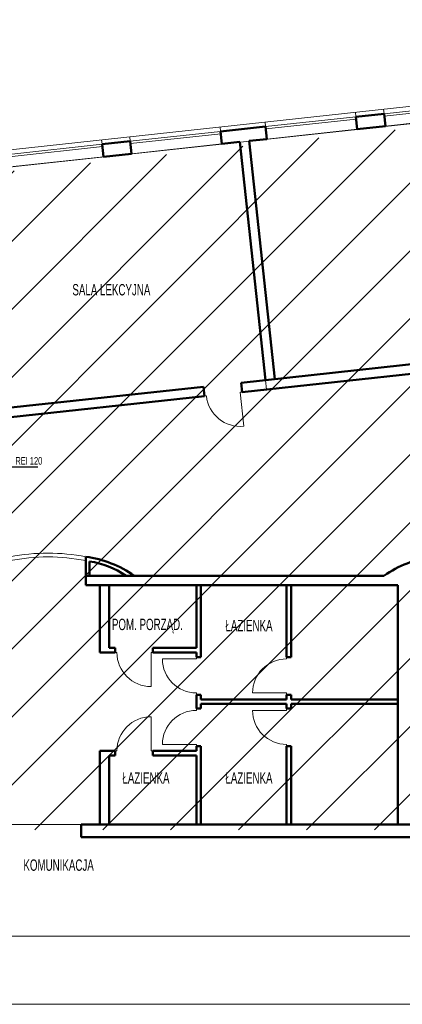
# Model space of a CAD drawing. Header units: millimetres. Extents: x 72202 to 304796, y 21658 to 519946.
# Tile 83 of 95: x 196413 to 197425, y 230899 to 233502. Entities that reach past the tile are written whole.
import ezdxf

# ---------------------------------------------------------------- set-up
doc = ezdxf.new("R2010")
doc.units = ezdxf.units.MM
for name, color, linetype, lineweight in [('linia - gruba - projektowana', 170, 'Continuous', 50), ('linia - kreskowanie', 9, 'Continuous', 5), ('LINIA CIENKA', 7, 'Continuous', 13), ('LINIA WYMIAROWANIE', 1, 'Continuous', 9), ('OPISY', 251, 'Continuous', 9)]:
    doc.layers.add(name, color=color, linetype=linetype, lineweight=lineweight)
doc.layers.add('LINIA-NIE DRUKOWAĆ', color=3, linetype='Continuous', lineweight=20, plot=False)
doc.styles.get("Standard").update_dxf_attribs({"font": 'ARIALN.TTF', "width": 0.75})

msp = doc.modelspace()

# ---------------------------------------------------------------- hatches: boundary and pattern name
at = {"layer": 'linia - kreskowanie'}
h = msp.add_hatch(dxfattribs=at)
h.set_pattern_fill('ANSI31', color=8, scale=40)
h.set_pattern_definition([(45, (56602.46, 42477.22), (-89.80256, 89.80256), [])])
h.paths.add_polyline_path([(198815.482, 232399.922), (198822.567, 232425.835), (199046.258, 232450.065), (198945.786, 233377.64), (196018.409, 233060.554), (196086.575, 232431.235), (196223.298, 232446.045), (196223.216, 232218.499), (196223.216, 232017.898), (196333.089, 232017.898), (196333.089, 231359.898), (199050.842, 231359.898), (199050.842, 231992.898), (198815.905, 231992.898)])

# ---------------------------------------------------------------- linework, layer by layer
at = {"layer": 'linia - gruba - projektowana'}
for p, q in [((197302.026, 233244.855), (197376.59, 233252.932)), ((197302.026, 233244.855), (197305.58, 233212.047)), ((197376.59, 233252.932), (197380.144, 233220.124)), ((196944.12, 233206.088), (197063.422, 233219.01)), ((196944.12, 233206.088), (196947.673, 233173.28)), ((197063.422, 233219.01), (197066.976, 233186.202)), ((197305.58, 233212.047), (197380.144, 233220.124)), ((196630.952, 233172.166), (196705.515, 233180.243)), ((196705.515, 233180.243), (196709.069, 233147.435)), ((197019.752, 233181.087), (197066.976, 233186.202)), ((197019.752, 233181.087), (197087.918, 232551.768)), ((196630.952, 233172.166), (196634.505, 233139.358)), ((196947.673, 233173.28), (196994.897, 233178.395)), ((196994.897, 233178.395), (197063.063, 232549.076)), ((196634.505, 233139.358), (196709.069, 233147.435)), ((196998.441, 232542.076), (197883.266, 232637.918)), ((197001.133, 232517.222), (197885.958, 232613.063)), ((195994.812, 232433.366), (196899.023, 232531.307)), ((196899.023, 232531.307), (196901.715, 232506.453)), ((196998.441, 232542.076), (197001.133, 232517.222)), ((195997.504, 232408.511), (196901.715, 232506.453)), ((196587.792, 232006.874), (196587.792, 232081.874)), ((196597.792, 232031.874), (196597.792, 232069.601)), ((196587.792, 232031.874), (197376.292, 232031.874)), ((196597.792, 232031.874), (196708.334, 232031.874)), ((196587.792, 232006.874), (197412.792, 232006.874)), ((196625.292, 231828.874), (196625.292, 232006.874)), ((196649.292, 231840.874), (196649.292, 232006.874)), ((196880.292, 231840.874), (196880.292, 232006.874)), ((196892.292, 231816.874), (196892.292, 232006.874)), ((197118.792, 231816.874), (197118.792, 232006.874)), ((197130.792, 231816.874), (197130.792, 232006.874)), ((197412.792, 232006.874), (197412.792, 231373.874)), ((196637.292, 231828.874), (196625.292, 231828.874)), ((196665.292, 231828.874), (196637.292, 231828.874)), ((196665.292, 231840.874), (196649.292, 231840.874)), ((196665.292, 231828.874), (196665.292, 231840.874)), ((196765.292, 231828.874), (196765.292, 231840.874)), ((196880.292, 231840.874), (196765.292, 231840.874)), ((196880.292, 231828.874), (196765.292, 231828.874)), ((196880.292, 231816.874), (196880.292, 231828.874)), ((196892.292, 231816.874), (196880.292, 231816.874)), ((197130.792, 231816.874), (197118.792, 231816.874)), ((196880.292, 231680.874), (196880.292, 231716.874)), ((196880.292, 231680.874), (196880.292, 231716.874)), ((196892.292, 231716.874), (196880.292, 231716.874)), ((196892.292, 231704.874), (196892.292, 231716.874)), ((196892.292, 231704.874), (196892.292, 231716.874)), ((196892.292, 231704.874), (197118.792, 231704.874)), ((197118.792, 231704.874), (197118.792, 231716.874)), ((197130.792, 231716.874), (197118.792, 231716.874)), ((197130.792, 231704.874), (197130.792, 231716.874)), ((197130.792, 231704.874), (197412.792, 231704.874)), ((196880.292, 231680.874), (196892.292, 231680.874)), ((196892.292, 231680.874), (196892.292, 231692.874)), ((196892.292, 231680.874), (196892.292, 231692.874)), ((196892.292, 231692.874), (197118.792, 231692.874)), ((197118.792, 231680.874), (197118.792, 231692.874)), ((197118.792, 231680.874), (197130.792, 231680.874)), ((197130.792, 231680.874), (197130.792, 231692.874)), ((197130.792, 231692.874), (197412.792, 231692.874)), ((196625.292, 231373.874), (196625.292, 231568.874)), ((196625.292, 231568.874), (196637.292, 231568.874)), ((196625.292, 231568.874), (196665.292, 231568.874)), ((196637.292, 231568.874), (196665.292, 231568.874)), ((196665.292, 231556.874), (196665.292, 231568.874)), ((196765.292, 231556.874), (196765.292, 231568.874)), ((196765.292, 231568.874), (196876.239, 231568.874)), ((196765.292, 231568.874), (196880.292, 231568.874)), ((196880.292, 231580.874), (196892.292, 231580.874)), ((196880.292, 231568.874), (196880.292, 231580.874)), ((196880.292, 231568.874), (196880.292, 231580.874)), ((196892.292, 231373.874), (196892.292, 231580.874)), ((196892.292, 231373.874), (196892.292, 231580.874)), ((197118.792, 231373.874), (197118.792, 231580.874)), ((197118.792, 231580.874), (197130.792, 231580.874)), ((197130.792, 231373.874), (197130.792, 231580.874)), ((196649.292, 231373.874), (196649.292, 231556.874)), ((196649.292, 231556.874), (196665.292, 231556.874)), ((196765.292, 231556.874), (196880.292, 231556.874)), ((196880.292, 231373.874), (196880.292, 231556.874)), ((196880.292, 231373.874), (196880.292, 231556.874)), ((196575.292, 231373.874), (198382.839, 231373.874)), ((196575.292, 231340.874), (196575.292, 231373.874)), ((196575.292, 231340.874), (198232.445, 231340.874))]:
    msp.add_line(p, q, dxfattribs=at)
for centre, radius, start, end in [((196548.255, 231790.141), 294.4, 55.195489, 82.281985), ((196565.35, 231844.48), 227.447, 55.477419, 81.799617), ((197544.33, 231790.141), 294.4, 97.718015, 124.804511)]:
    msp.add_arc(centre, radius, start, end, dxfattribs=at)
at = {"layer": 'LINIA CIENKA'}
for p, q in [((196028.86, 233119.02), (199003.276, 233441.2)), ((197302.026, 233244.855), (197300.729, 233256.879)), ((197376.59, 233252.932), (197375.293, 233264.956)), ((197376.595, 233252.932), (197615.189, 233278.87)), ((197377.243, 233246.967), (197615.838, 233272.905)), ((197063.422, 233219.01), (197062.124, 233231.034)), ((197302.026, 233244.855), (197063.422, 233219.01)), ((197302.672, 233238.89), (197064.068, 233213.045)), ((197618.748, 233245.969), (197380.144, 233220.124)), ((196944.12, 233206.088), (196705.515, 233180.243)), ((196944.12, 233206.088), (196942.822, 233218.112)), ((197305.58, 233212.047), (197066.976, 233186.202)), ((196630.952, 233172.166), (196629.654, 233184.19)), ((196705.515, 233180.243), (196704.218, 233192.267)), ((196944.766, 233200.123), (196706.162, 233174.278)), ((196630.952, 233172.166), (196392.347, 233146.321)), ((196631.598, 233166.201), (196392.993, 233140.356)), ((196947.673, 233173.28), (196709.069, 233147.435)), ((196634.505, 233139.358), (196395.901, 233113.513)), ((196906.686, 232506.991), (196901.715, 232506.453)), ((196906.686, 232506.991), (196901.715, 232506.453)), ((197001.133, 232517.222), (196996.163, 232516.683)), ((197001.133, 232517.222), (196996.163, 232516.683)), ((197000.283, 232517.129), (196996.163, 232516.683)), ((197000.283, 232517.129), (196996.163, 232516.683)), ((196996.163, 232516.683), (197005.854, 232427.207)), ((196665.292, 231828.874), (196670.292, 231828.874)), ((196765.292, 231828.874), (196760.292, 231828.874)), ((196760.292, 231828.874), (196760.292, 231738.874)), ((196880.292, 231811.874), (196790.292, 231811.874)), ((196880.292, 231816.874), (196880.292, 231811.874)), ((197118.792, 231816.874), (197118.792, 231811.874)), ((196880.292, 231716.874), (196880.292, 231721.874)), ((197118.792, 231721.874), (197028.792, 231721.874)), ((197118.792, 231716.874), (197118.792, 231721.874)), ((196880.292, 231680.874), (196880.292, 231675.874)), ((197118.792, 231675.874), (197028.792, 231675.874)), ((197118.792, 231680.874), (197118.792, 231675.874)), ((196760.292, 231568.874), (196760.292, 231658.874)), ((196665.292, 231568.874), (196670.292, 231568.874)), ((196765.292, 231568.874), (196760.292, 231568.874)), ((196880.292, 231585.874), (196790.292, 231585.874)), ((196880.292, 231580.874), (196880.292, 231585.874)), ((197118.792, 231580.874), (197118.792, 231585.874))]:
    msp.add_line(p, q, dxfattribs=at)
msp.add_lwpolyline([(193953.292, 230898.874), (193953.292, 233726.323), (200483.292, 233726.323), (200483.292, 230898.874)], close=True, dxfattribs=at)
msp.add_lwpolyline([(198976.342, 233392.37), (196042.005, 233074.53), (196110.171, 232445.211), (196246.894, 232460.021), (196246.812, 232232.475), (196246.812, 232232.475), (196246.812, 232031.874), (196356.686, 232031.874), (196356.686, 231373.874), (199074.439, 231373.874), (199074.439, 232006.874), (198839.501, 232006.874), (198839.373, 232130.11)], dxfattribs=at)
for centre, start, end in [((196996.163, 232516.683), 186.182017, 276.182017), ((196760.292, 231828.874), 180, 270), ((196880.292, 231811.874), 180, 270), ((197118.792, 231721.874), 90, 180), ((196880.292, 231585.874), 90, 180), ((197118.792, 231675.874), 180, 270), ((196760.292, 231568.874), 90, 180)]:
    msp.add_arc(centre, 90, start, end, dxfattribs=at)
at = {"layer": 'LINIA WYMIAROWANIE', "color": 4, "ltscale": 1.2}
msp.add_line((197063.063, 232549.076), (197065.755, 232524.221), dxfattribs=at)
at = {"layer": 'LINIA-NIE DRUKOWAĆ'}
for points in [[(198976.342, 233392.37), (196042.005, 233074.53), (196110.171, 232445.211), (196246.894, 232460.021), (196246.812, 232232.475), (196246.812, 232232.475), (196246.812, 232031.874), (196356.686, 232031.874), (196356.686, 231373.874), (199074.439, 231373.874), (199074.439, 232006.874), (198839.501, 232006.874), (198839.079, 232413.898), (198846.163, 232439.812), (199069.855, 232464.041), (198969.382, 233391.616)], [(195456.649, 231078.874), (199068.44, 231078.874)]]:
    msp.add_lwpolyline(points, dxfattribs=at)
for radius, start, end in [(525, 79.019425, 100.980575), (515, 78.803481, 101.196519)]:
    msp.add_arc((196487.792, 231566.486), radius, start, end, dxfattribs=at)
at = {"layer": 'OPISY', "lineweight": -3, "ltscale": 4}
msp.add_line((196270.679, 232319.627), (196460.916, 232319.627), dxfattribs=at)

# ---------------------------------------------------------------- texts
at = {"layer": 'OPISY', "attachment_point": 1}
for s, insert, char_height, width in [('{\\W3.13918; }SALA LEKCYJNA', (196522.4, 232802.804), 30, 237.09004), ('{\\W3.13918; }proj. ściana  REI 120', (196270.231, 232345.567), 20, 345.78163), ('{\\W3.13918; }POM. PORZĄD.', (196626.88, 231918.093), 30, 345.78163), ('{\\W3.13918; }ŁAZIENKA', (196927.046, 231915.115), 30, 237.09004), ('{\\W3.13918; }ŁAZIENKA', (196654.686, 231512.115), 30, 237.09004), ('{\\W3.13918; }ŁAZIENKA', (196927.046, 231512.115), 30, 237.09004), ('{\\W3.13918; }KOMUNIKACJA', (196392.912, 231281.85), 30, 385.25632)]:
    msp.add_mtext(s, dxfattribs=dict(at, insert=insert, char_height=char_height, width=width))

doc.saveas('drawing.dxf')
